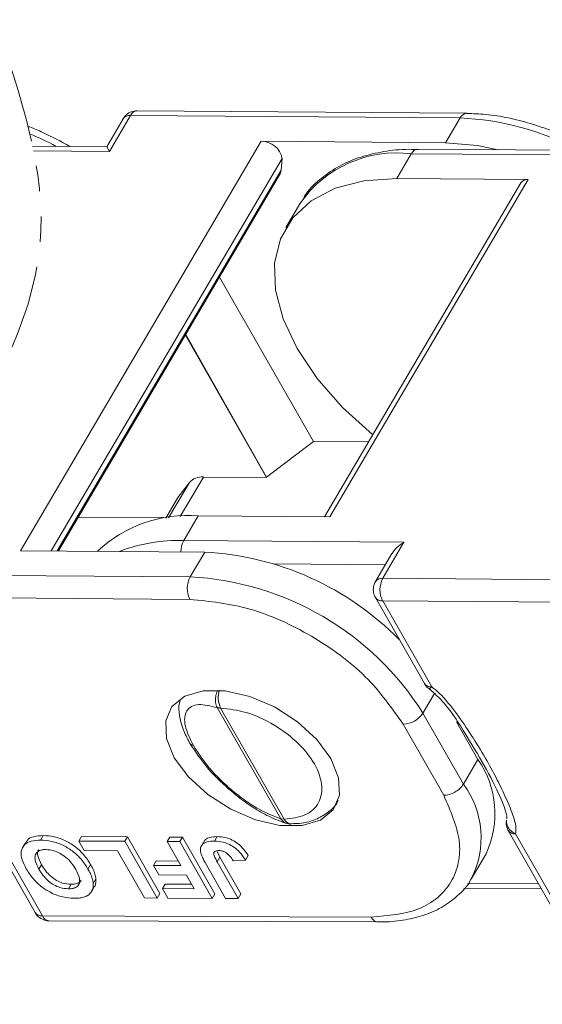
# Model space of a CAD drawing. Header units: millimetres. Extents: x 3186 to 3545, y -371 to -118.
# Tile 25 of 27: x 3447 to 3460, y -180 to -155. Entities that reach past the tile are written whole.
import ezdxf

# ---------------------------------------------------------------- set-up
doc = ezdxf.new("R2010")
doc.units = ezdxf.units.MM
doc.linetypes.add('PHANTOM2', pattern=[31.75, 15.875, -3.175, 3.175, -3.175, 3.175, -3.175])

msp = doc.modelspace()

# ---------------------------------------------------------------- linework, layer by layer
at = {"color": 7, "linetype": 'Continuous', "lineweight": 15}
for p, q in [((3449.884, -157.967), (3449.471, -158.668)), ((3449.538, -158.786), (3450.068, -157.885)), ((3450.068, -157.885), (3458.311, -157.948)), ((3458.475, -157.832), (3450.232, -157.769)), ((3458.311, -157.948), (3457.947, -158.568)), ((3453.336, -158.532), (3447.312, -168.781)), ((3449.471, -158.668), (3447.618, -158.654)), ((3449.538, -158.786), (3449.471, -158.668)), ((3453.336, -158.532), (3457.947, -158.568)), ((3462.534, -158.769), (3457.255, -158.728)), ((3457.255, -158.728), (3457.261, -158.728)), ((3447.643, -158.772), (3449.538, -158.786)), ((3448.085, -168.787), (3453.861, -158.96)), ((3453.861, -158.96), (3453.833, -159.258)), ((3456.727, -159.463), (3457.091, -158.844)), ((3457.091, -158.844), (3462.601, -158.886)), ((3453.833, -159.258), (3448.231, -168.788)), ((3448.263, -168.788), (3453.796, -159.376)), ((3460.017, -159.489), (3456.727, -159.463)), ((3459.834, -159.57), (3454.918, -167.934)), ((3455.053, -167.935), (3460.017, -159.489)), ((3454.317, -160.073), (3453.953, -160.693)), ((3454.648, -166.048), (3452.293, -161.933)), ((3453.469, -166.946), (3451.44, -163.384)), ((3453.471, -166.942), (3451.45, -163.367)), ((3454.648, -166.048), (3453.471, -166.942)), ((3456.021, -166.056), (3454.648, -166.048)), ((3451.541, -167.074), (3451.021, -167.957)), ((3451.253, -167.453), (3451.541, -167.074)), ((3451.308, -167.926), (3451.889, -166.937)), ((3451.889, -166.937), (3453.469, -166.946)), ((3453.469, -166.946), (3453.471, -166.942)), ((3451.244, -167.466), (3450.95, -167.968)), ((3450.951, -167.968), (3451.253, -167.453)), ((3451.253, -167.453), (3451.244, -167.466)), ((3448.761, -167.942), (3450.96, -167.95)), ((3451.398, -168.53), (3451.762, -167.91)), ((3451.762, -167.91), (3455.053, -167.935)), ((3456.908, -168.572), (3451.398, -168.53)), ((3456.379, -169.473), (3456.908, -168.572)), ((3451.923, -168.816), (3447.312, -168.781)), ((3451.923, -168.816), (3451.559, -169.436)), ((3456.608, -168.852), (3456.195, -169.554)), ((3453.654, -169.113), (3456.442, -169.134)), ((3451.559, -169.436), (3444.008, -169.378)), ((3464.622, -169.536), (3456.379, -169.473)), ((3451.554, -170.002), (3443.743, -169.942)), ((3456.192, -169.955), (3457.419, -172.108)), ((3456.375, -170.039), (3457.601, -172.192)), ((3464.618, -170.102), (3456.375, -170.039)), ((3457.381, -172.847), (3457.669, -172.357)), ((3452.234, -172.71), (3453.826, -175.493)), ((3452.321, -172.722), (3453.914, -175.506)), ((3458.395, -174.626), (3457.381, -172.847)), ((3457.902, -174.905), (3456.889, -173.127)), ((3458.759, -174.007), (3458.221, -173.063)), ((3458.759, -174.007), (3458.395, -174.626)), ((3453.914, -175.506), (3453.826, -175.493)), ((3446.453, -175.69), (3447.68, -177.843)), ((3459.472, -175.533), (3459.464, -175.59)), ((3446.636, -175.773), (3447.862, -177.926)), ((3447.818, -176.027), (3447.884, -175.914)), ((3448.771, -176.05), (3448.838, -175.937)), ((3448.838, -175.937), (3449.988, -175.944)), ((3449.988, -175.944), (3449.922, -176.057)), ((3449.988, -175.944), (3450.797, -177.365)), ((3450.988, -176.063), (3451.054, -175.95)), ((3451.054, -175.95), (3451.368, -175.952)), ((3451.368, -175.952), (3451.302, -176.065)), ((3451.368, -175.952), (3452.177, -177.372)), ((3452.234, -175.939), (3452.168, -176.051)), ((3459.517, -175.79), (3460.743, -177.943)), ((3459.699, -175.873), (3460.925, -178.027)), ((3447.439, -176.092), (3447.373, -176.204)), ((3448.771, -176.05), (3449.922, -176.057)), ((3448.906, -176.287), (3448.771, -176.05)), ((3449.922, -176.057), (3450.731, -177.477)), ((3450.988, -176.063), (3451.302, -176.065)), ((3451.33, -176.664), (3450.988, -176.063)), ((3451.302, -176.065), (3452.111, -177.485)), ((3451.926, -176.03), (3451.86, -176.143)), ((3449.743, -176.292), (3448.906, -176.287)), ((3450.417, -177.475), (3449.743, -176.292)), ((3452.235, -176.312), (3452.302, -176.457)), ((3452.235, -176.569), (3452.302, -176.457)), ((3452.302, -176.457), (3452.825, -177.376)), ((3453.007, -176.415), (3452.941, -176.528)), ((3458.598, -176.988), (3458.962, -176.369)), ((3447.778, -176.757), (3447.844, -176.645)), ((3449.07, -176.638), (3449.004, -176.751)), ((3450.707, -176.547), (3450.64, -176.66)), ((3450.775, -176.897), (3450.64, -176.66)), ((3450.64, -176.66), (3451.33, -176.664)), ((3450.707, -176.547), (3451.266, -176.55)), ((3452.446, -177.487), (3451.935, -176.591)), ((3452.235, -176.569), (3452.759, -177.489)), ((3452.638, -176.544), (3452.941, -176.528)), ((3451.465, -176.901), (3450.775, -176.897)), ((3451.662, -177.247), (3451.465, -176.901)), ((3448.514, -177.247), (3448.58, -177.134)), ((3449.096, -177.308), (3449.162, -177.195)), ((3449.203, -176.999), (3449.137, -177.112)), ((3450.934, -177.129), (3450.868, -177.242)), ((3450.934, -177.129), (3451.598, -177.133)), ((3460.275, -177.121), (3458.504, -177.115)), ((3450.797, -177.365), (3450.731, -177.477)), ((3451.003, -177.479), (3450.868, -177.242)), ((3450.868, -177.242), (3451.662, -177.247)), ((3452.177, -177.372), (3452.111, -177.485)), ((3452.825, -177.376), (3452.759, -177.489)), ((3458.405, -177.232), (3460.342, -177.239)), ((3450.731, -177.477), (3450.417, -177.475)), ((3452.111, -177.485), (3451.003, -177.479)), ((3452.759, -177.489), (3452.446, -177.487)), ((3456.088, -177.957), (3447.862, -177.926)), ((3448.026, -178.045), (3456.253, -178.075))]:
    msp.add_line(p, q, dxfattribs=at)
at = {"color": 7, "linetype": 'Continuous', "lineweight": 15, "flags": 128}
for points in [[(3457.091, -158.844), (3457.126, -158.795), (3457.166, -158.758), (3457.21, -158.735), (3457.255, -158.728), (3457.255, -158.728)], [(3457.947, -158.568), (3458.743, -158.637), (3459.256, -158.743)], [(3456.727, -159.463), (3455.907, -159.522), (3455.185, -159.71), (3454.585, -160.021), (3454.125, -160.445), (3453.817, -160.971), (3453.673, -161.581), (3453.695, -162.257), (3453.885, -162.979), (3454.235, -163.724), (3454.734, -164.471), (3455.369, -165.195), (3456.12, -165.876), (3456.125, -165.88)], [(3455.078, -173.986), (3455.272, -174.466), (3455.292, -174.906), (3455.136, -175.271), (3454.817, -175.53), (3454.361, -175.664), (3453.803, -175.661), (3453.191, -175.521), (3452.573, -175.256), (3451.999, -174.887), (3451.516, -174.445), (3451.163, -173.964), (3450.969, -173.484), (3450.949, -173.044), (3451.105, -172.68), (3451.424, -172.42), (3451.881, -172.286), (3452.438, -172.289), (3453.05, -172.429), (3453.668, -172.694), (3454.242, -173.063), (3454.725, -173.506), (3455.078, -173.986)]]:
    msp.add_lwpolyline(points, dxfattribs=at)
at = {"color": 7, "linetype": 'Continuous', "lineweight": 15}
for centre, radius, start, end in [((3450.046, -158.085), 0.201, 83.9322, 143.8729), ((3450.25, -157.97), 0.201, 95.2506, 155.1753), ((3458.49, -158.028), 0.196, 93.7227, 155.9302), ((3458.055, -164.692), 6.748, 61.5411, 87.825), ((3444.991, -164.592), 6.748, 61.5411, 67.7194), ((3453.343, -159.06), 0.527, 10.8877, 90.7184), ((3456.732, -161.777), 2.955, 83.0195, 144.7856), ((3453.554, -159.235), 0.279, 329.7209, 355.3059), ((3459.996, -159.688), 0.201, 83.869, 143.9361), ((3451.853, -167.356), 0.421, 85.024, 137.8682), ((3451.498, -171.185), 3.286, 85.3906, 133.3475), ((3451.256, -172.575), 4.048, 87.9921, 111.1629), ((3451.905, -168.805), 0.577, 151.5124, 180.7008), ((3451.53, -176.191), 7.385, 44.5383, 86.9522), ((3452.102, -169.723), 0.615, 152.1632, 206.9523), ((3451.179, -176.759), 7.333, 32.2388, 87.028), ((3456.358, -169.673), 0.201, 83.9299, 143.8991), ((3456.922, -169.76), 0.615, 152.1632, 206.9523), ((3456.356, -169.839), 0.201, 215.4026, 275.3183), ((3452.892, -172.452), 0.631, 163.7773, 205.403), ((3457.583, -171.992), 0.2, 215.3787, 275.3204), ((3452.319, -172.426), 0.296, 253.2112, 270.4622), ((3456.865, -172.511), 0.616, 272.3021, 326.9647), ((3451.679, -173.511), 0.156, 211.1851, 255.2599), ((3456.799, -175.365), 2.384, 335.1079, 34.722), ((3456.567, -175.972), 2.27, 333.1258, 36.3634), ((3454.099, -175.421), 0.203, 204.5564, 266.1641), ((3459.68, -175.674), 0.201, 215.4026, 275.3183), ((3447.844, -177.727), 0.2, 215.3787, 275.3204), ((3448.041, -177.852), 0.193, 202.5877, 265.7413)]:
    msp.add_arc(centre, radius, start, end, dxfattribs=at)
msp.add_ellipse((3457.07, -168.856), major_axis=(0.492, 0.279), ratio=0.577382, start_param=1.570796, end_param=2.356113, dxfattribs=at)
at = {"color": 3, "linetype": 'PHANTOM2', "lineweight": 9, "ltscale": 0.2}
msp.add_spline([(3446.674, -155.488), (3447.806, -161.113), (3442.998, -172.748), (3445.895, -180.138)], degree=3, dxfattribs=at)
at = {"color": 7, "linetype": 'Continuous', "lineweight": 15}
for points, knots in [([(3450.232, -157.77), (3450.184, -157.775), (3450.088, -157.783), (3449.963, -157.857), (3449.91, -157.931), (3449.885, -157.967)], [0, 0, 0, 0, 0.34524, 0.687086, 1, 1, 1, 1]), ([(3461.616, -158.762), (3461.391, -158.639), (3461.061, -158.458), (3460.539, -158.243), (3460.065, -158.078), (3459.509, -157.938), (3458.972, -157.849), (3458.634, -157.841), (3458.477, -157.837)], [0, 0, 0, 0, 0.218433, 0.320538, 0.488437, 0.660098, 0.841754, 1, 1, 1, 1]), ([(3448.553, -158.661), (3448.328, -158.538), (3447.997, -158.358), (3447.641, -158.211), (3447.518, -158.164), (3447.504, -158.159)], [0, 0, 0, 0, 0.2184333, 0.3205381, 0.3335506, 0.3335506, 0.3335506, 0.3335506]), ([(3457.26, -158.737), (3457.153, -158.735), (3456.829, -158.727), (3456.323, -158.793), (3455.752, -158.938), (3455.231, -159.167), (3454.784, -159.492), (3454.502, -159.758), (3454.411, -159.933), (3454.405, -159.944)], [0, 0, 0, 0, 0.084761, 0.2584768, 0.4346442, 0.6136153, 0.7966798, 0.9868078, 1, 1, 1, 1]), ([(3456.196, -169.555), (3456.195, -169.556), (3456.172, -169.584), (3456.15, -169.654), (3456.143, -169.721), (3456.14, -169.755)], [0, 0, 0, 0, 0.030462, 0.507524, 1, 1, 1, 1]), ([(3456.14, -169.755), (3456.145, -169.807), (3456.151, -169.878), (3456.185, -169.939), (3456.193, -169.954)], [0, 0, 0, 0, 0.742746, 1, 1, 1, 1]), ([(3452.234, -172.71), (3452.217, -172.671), (3452.193, -172.61), (3452.188, -172.51), (3452.199, -172.414), (3452.22, -172.336), (3452.243, -172.292), (3452.246, -172.288)], [0, 0, 0, 0, 0.324999, 0.497302, 0.676761, 0.969433, 1, 1, 1, 1]), ([(3457.42, -172.108), (3457.423, -172.113), (3457.443, -172.153), (3457.483, -172.202), (3457.53, -172.229), (3457.543, -172.236)], [0, 0, 0, 0, 0.096562, 0.759222, 1, 1, 1, 1]), ([(3457.54, -172.24), (3457.618, -172.308), (3458.005, -172.65), (3458.413, -173.324), (3458.929, -174.162), (3459.261, -174.817), (3459.433, -175.233), (3459.476, -175.397), (3459.483, -175.464), (3459.478, -175.486), (3459.477, -175.495)], [0, 0, 0, 0, 0.066152, 0.329032, 0.573515, 0.819732, 0.925285, 0.969239, 0.986768, 1, 1, 1, 1]), ([(3457.601, -172.192), (3457.583, -172.21), (3457.555, -172.239), (3457.545, -172.24), (3457.541, -172.24)], [0, 0, 0, 0, 0.629945, 1, 1, 1, 1]), ([(3457.601, -172.192), (3457.642, -172.222), (3457.729, -172.288), (3457.974, -172.529), (3458.28, -172.928), (3458.647, -173.474), (3458.966, -174.008), (3459.24, -174.511), (3459.47, -174.984), (3459.625, -175.367), (3459.717, -175.675), (3459.705, -175.808), (3459.699, -175.873)], [0, 0, 0, 0, 0.028797, 0.062785, 0.204515, 0.34939, 0.500003, 0.62989, 0.750047, 0.877684, 0.939695, 1, 1, 1, 1]), ([(3451.308, -172.542), (3451.302, -172.558), (3451.264, -172.66), (3451.283, -172.9), (3451.363, -173.238), (3451.486, -173.475), (3451.546, -173.592)], [0, 0, 0, 0, 0.063479, 0.384975, 0.697513, 1, 1, 1, 1]), ([(3451.64, -173.662), (3451.556, -173.489), (3451.427, -173.222), (3451.414, -172.948), (3451.467, -172.782), (3451.586, -172.673), (3451.814, -172.606), (3452.069, -172.669), (3452.234, -172.71)], [0, 0, 0, 0, 0.233967, 0.362712, 0.492722, 0.623787, 0.756068, 1, 1, 1, 1]), ([(3452.321, -172.722), (3452.531, -172.747), (3452.968, -172.798), (3453.678, -173.125), (3454.286, -173.59), (3454.703, -174.12), (3454.892, -174.649), (3454.814, -175.111), (3454.476, -175.434), (3454.097, -175.482), (3453.914, -175.506)], [0, 0, 0, 0, 0.120249, 0.25, 0.379751, 0.5, 0.620249, 0.75, 0.879751, 1, 1, 1, 1]), ([(3451.546, -173.592), (3451.658, -173.764), (3451.898, -174.136), (3452.344, -174.602), (3452.645, -174.846), (3452.74, -174.923)], [0, 0, 0, 0, 0.371627, 0.801551, 1, 1, 1, 1]), ([(3453.826, -175.493), (3453.646, -175.424), (3453.367, -175.319), (3452.945, -175.047), (3452.62, -174.797), (3452.311, -174.516), (3451.949, -174.132), (3451.761, -173.846), (3451.64, -173.662)], [0, 0, 0, 0, 0.243932, 0.37608, 0.507278, 0.637157, 0.766033, 1, 1, 1, 1]), ([(3452.74, -174.923), (3452.76, -174.94), (3452.902, -175.06), (3453.187, -175.248), (3453.588, -175.476), (3453.838, -175.563), (3453.968, -175.608)], [0, 0, 0, 0, 0.048066, 0.344785, 0.662, 1, 1, 1, 1]), ([(3456.088, -177.957), (3456.51, -177.918), (3457.16, -177.859), (3457.768, -177.482), (3458.111, -177.089), (3458.291, -176.601), (3458.332, -175.888), (3458.071, -175.292), (3457.902, -174.905)], [0, 0, 0, 0, 0.239602, 0.368454, 0.5, 0.631546, 0.760398, 1, 1, 1, 1]), ([(3454.086, -175.617), (3454.174, -175.615), (3454.389, -175.609), (3454.704, -175.52), (3455.01, -175.341), (3455.21, -175.165), (3455.258, -175.038), (3455.263, -175.026)], [0, 0, 0, 0, 0.174916, 0.430094, 0.693159, 0.969476, 1, 1, 1, 1]), ([(3453.965, -175.607), (3453.963, -175.606), (3453.943, -175.603), (3453.89, -175.574), (3453.852, -175.525), (3453.826, -175.493)], [0, 0, 0, 0, 0.019216, 0.359605, 1, 1, 1, 1]), ([(3453.97, -175.603), (3454.003, -175.615), (3454.042, -175.63), (3454.082, -175.622), (3454.088, -175.621)], [0, 0, 0, 0, 0.854208, 1, 1, 1, 1]), ([(3459.464, -175.59), (3459.469, -175.642), (3459.475, -175.713), (3459.509, -175.774), (3459.518, -175.789)], [0, 0, 0, 0, 0.742746, 1, 1, 1, 1]), ([(3459.472, -175.528), (3459.471, -175.55), (3459.471, -175.596), (3459.491, -175.664), (3459.527, -175.73), (3459.588, -175.807), (3459.656, -175.848), (3459.699, -175.873)], [0, 0, 0, 0, 0.165241, 0.350081, 0.505958, 0.68874, 1, 1, 1, 1]), ([(3447.453, -176.099), (3447.463, -176.074), (3447.494, -175.997), (3447.648, -175.928), (3447.802, -175.919), (3447.884, -175.914)], [0, 0, 0, 0, 0.1932973, 0.5750269, 1, 1, 1, 1]), ([(3447.884, -175.914), (3447.975, -175.919), (3448.158, -175.93), (3448.45, -176.037), (3448.706, -176.199), (3448.922, -176.404), (3449.017, -176.555), (3449.07, -176.638)], [0, 0, 0, 0, 0.205433, 0.413226, 0.595657, 0.776233, 1, 1, 1, 1]), ([(3451.931, -176.033), (3451.935, -176.026), (3451.957, -175.987), (3452.06, -175.948), (3452.171, -175.942), (3452.234, -175.939)], [0, 0, 0, 0, 0.095595, 0.490784, 1, 1, 1, 1]), ([(3452.234, -175.939), (3452.305, -175.943), (3452.425, -175.95), (3452.611, -176.019), (3452.77, -176.119), (3452.908, -176.257), (3452.973, -176.36), (3453.007, -176.415)], [0, 0, 0, 0, 0.242194, 0.410832, 0.580073, 0.776537, 1, 1, 1, 1]), ([(3447.46, -176.749), (3447.421, -176.672), (3447.342, -176.519), (3447.317, -176.3), (3447.402, -176.135), (3447.578, -176.039), (3447.735, -176.031), (3447.818, -176.027)], [0, 0, 0, 0, 0.204593, 0.411054, 0.622248, 0.800999, 1, 1, 1, 1]), ([(3447.818, -176.027), (3447.909, -176.032), (3448.091, -176.043), (3448.384, -176.149), (3448.64, -176.312), (3448.856, -176.517), (3448.951, -176.667), (3449.004, -176.751)], [0, 0, 0, 0, 0.205433, 0.413226, 0.595657, 0.776233, 1, 1, 1, 1]), ([(3451.817, -176.322), (3451.815, -176.286), (3451.809, -176.209), (3451.869, -176.119), (3451.991, -176.058), (3452.104, -176.054), (3452.168, -176.051)], [0, 0, 0, 0, 0.206451, 0.456836, 0.694177, 1, 1, 1, 1]), ([(3452.168, -176.051), (3452.238, -176.056), (3452.359, -176.063), (3452.545, -176.132), (3452.703, -176.232), (3452.842, -176.37), (3452.907, -176.473), (3452.941, -176.528)], [0, 0, 0, 0, 0.242194, 0.410832, 0.580073, 0.776537, 1, 1, 1, 1]), ([(3447.778, -176.757), (3447.738, -176.68), (3447.676, -176.558), (3447.674, -176.406), (3447.735, -176.315), (3447.836, -176.268), (3447.918, -176.265), (3447.953, -176.263)], [0, 0, 0, 0, 0.319116, 0.506214, 0.694344, 0.868092, 1, 1, 1, 1]), ([(3447.844, -176.645), (3447.806, -176.568), (3447.746, -176.448), (3447.735, -176.313), (3447.767, -176.272), (3447.777, -176.26)], [0, 0, 0, 0, 0.544466, 0.863688, 1, 1, 1, 1]), ([(3447.953, -176.263), (3448.015, -176.269), (3448.127, -176.278), (3448.301, -176.352), (3448.462, -176.458), (3448.598, -176.601), (3448.663, -176.706), (3448.696, -176.759)], [0, 0, 0, 0, 0.213563, 0.386192, 0.558454, 0.780281, 1, 1, 1, 1]), ([(3451.935, -176.591), (3451.914, -176.554), (3451.879, -176.489), (3451.838, -176.399), (3451.824, -176.347), (3451.817, -176.322)], [0, 0, 0, 0, 0.4168306, 0.7067378, 1, 1, 1, 1]), ([(3452.235, -176.569), (3452.216, -176.534), (3452.178, -176.464), (3452.143, -176.376), (3452.157, -176.323), (3452.193, -176.297), (3452.239, -176.289), (3452.273, -176.288), (3452.282, -176.288)], [0, 0, 0, 0, 0.272262, 0.546684, 0.659253, 0.771268, 0.935125, 1, 1, 1, 1]), ([(3452.282, -176.288), (3452.311, -176.29), (3452.36, -176.294), (3452.437, -176.326), (3452.476, -176.353), (3452.495, -176.367)], [0, 0, 0, 0, 0.410571, 0.709085, 1, 1, 1, 1]), ([(3452.495, -176.367), (3452.518, -176.389), (3452.559, -176.428), (3452.603, -176.489), (3452.626, -176.526), (3452.638, -176.544)], [0, 0, 0, 0, 0.392386, 0.695009, 1, 1, 1, 1]), ([(3448.58, -177.134), (3448.511, -177.128), (3448.393, -177.119), (3448.214, -177.039), (3448.061, -176.932), (3447.935, -176.794), (3447.874, -176.693), (3447.844, -176.645)], [0, 0, 0, 0, 0.24016, 0.407539, 0.574764, 0.796346, 1, 1, 1, 1]), ([(3449.07, -176.638), (3449.091, -176.676), (3449.134, -176.756), (3449.184, -176.879), (3449.197, -176.959), (3449.203, -176.999)], [0, 0, 0, 0, 0.308297, 0.650122, 1, 1, 1, 1]), ([(3448.652, -177.484), (3448.562, -177.478), (3448.379, -177.467), (3448.085, -177.358), (3447.828, -177.195), (3447.61, -176.986), (3447.514, -176.833), (3447.46, -176.749)], [0, 0, 0, 0, 0.203919, 0.410143, 0.593167, 0.774496, 1, 1, 1, 1]), ([(3448.514, -177.247), (3448.444, -177.241), (3448.327, -177.231), (3448.148, -177.152), (3447.994, -177.045), (3447.869, -176.906), (3447.807, -176.806), (3447.778, -176.757)], [0, 0, 0, 0, 0.24016, 0.407539, 0.574764, 0.796346, 1, 1, 1, 1]), ([(3448.696, -176.759), (3448.735, -176.836), (3448.797, -176.956), (3448.798, -177.105), (3448.74, -177.194), (3448.638, -177.241), (3448.553, -177.245), (3448.514, -177.247)], [0, 0, 0, 0, 0.319472, 0.499874, 0.681163, 0.852974, 1, 1, 1, 1]), ([(3449.004, -176.751), (3449.024, -176.789), (3449.068, -176.869), (3449.118, -176.991), (3449.131, -177.071), (3449.137, -177.112)], [0, 0, 0, 0, 0.308297, 0.650122, 1, 1, 1, 1]), ([(3448.829, -177.026), (3448.82, -177.044), (3448.795, -177.091), (3448.703, -177.128), (3448.619, -177.132), (3448.58, -177.134)], [0, 0, 0, 0, 0.244354, 0.651547, 1, 1, 1, 1]), ([(3449.137, -177.112), (3449.137, -177.146), (3449.136, -177.213), (3449.096, -177.324), (3449.033, -177.395), (3448.972, -177.426), (3448.964, -177.43)], [0, 0, 0, 0, 0.2508959, 0.5021661, 0.9405117, 1, 1, 1, 1]), ([(3449.203, -176.999), (3449.202, -177.032), (3449.2, -177.099), (3449.187, -177.167), (3449.162, -177.192), (3449.16, -177.194)], [0, 0, 0, 0, 0.476931, 0.954574, 1, 1, 1, 1]), ([(3456.249, -178.071), (3456.278, -178.072), (3456.499, -178.084), (3456.885, -178.039), (3457.395, -177.926), (3457.86, -177.726), (3458.255, -177.431), (3458.506, -177.18), (3458.578, -177.012), (3458.585, -176.996)], [0, 0, 0, 0, 0.027427, 0.209588, 0.394961, 0.583707, 0.777307, 0.979798, 1, 1, 1, 1]), ([(3448.964, -177.43), (3448.931, -177.442), (3448.869, -177.466), (3448.762, -177.481), (3448.689, -177.483), (3448.652, -177.484)], [0, 0, 0, 0, 0.372031, 0.683777, 1, 1, 1, 1]), ([(3447.681, -177.842), (3447.684, -177.847), (3447.704, -177.888), (3447.767, -177.956), (3447.879, -178.022), (3447.974, -178.053), (3448.024, -178.044), (3448.026, -178.043)], [0, 0, 0, 0, 0.041472, 0.326073, 0.640615, 0.981348, 1, 1, 1, 1]), ([(3456.088, -177.957), (3456.111, -177.991), (3456.158, -178.057), (3456.219, -178.069), (3456.248, -178.074)], [0, 0, 0, 0, 0.506625, 1, 1, 1, 1])]:
    msp.add_open_spline(points, degree=3, knots=knots, dxfattribs=at)
for points in [[(3456.889, -173.127), (3456.604, -172.72), (3456.033, -171.905), (3454.624, -170.874), (3453.036, -170.149), (3452.048, -170.051), (3451.554, -170.002)], [(3457.902, -174.905), (3457.947, -174.901), (3458.038, -174.893), (3458.184, -174.829), (3458.315, -174.737), (3458.368, -174.663), (3458.395, -174.626)]]:
    msp.add_open_spline(points, degree=3, dxfattribs=at)

doc.saveas('drawing.dxf')
